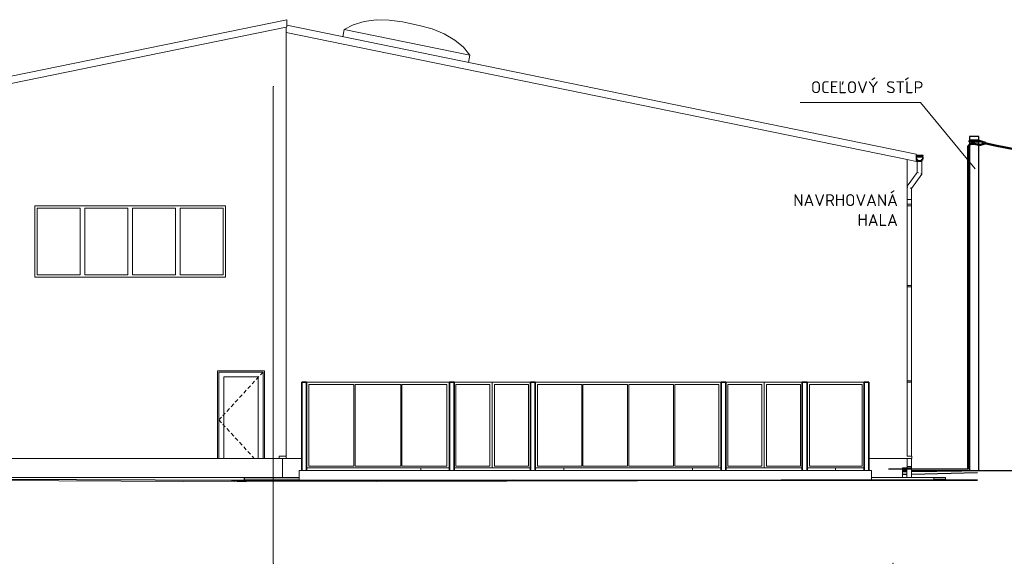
# Model space of a CAD drawing. Header units: millimetres. Extents: x 8443 to 3050451, y 28745 to 1899299.
# Tile 5 of 10: x 2472040 to 2492686, y 1746350 to 1757752. Entities that reach past the tile are written whole.
import ezdxf

# ---------------------------------------------------------------- set-up
doc = ezdxf.new("R2010")
doc.units = ezdxf.units.MM
doc.header["$LTSCALE"] = 20
doc.linetypes.add('Double Dashed', pattern=[1093.611073, 529.166651, -211.666656, 141.111112, -211.666656])
for name, color, linetype, lineweight in [('ARCHICAD Doors_Pen_No__3', 30, 'Continuous', 18), ('ARCHICAD Doors_Pen_No__87', 251, 'Continuous', 20), ('ARCHICAD Windows_Pen_No__3', 30, 'Continuous', 18), ('ARCHICAD Windows_Pen_No__87', 251, 'Continuous', 20), ('ELEKTRO', 3, 'Continuous', 25), ('Interior - Furniture _Pen_No__28', 12, 'Continuous', 35), ('Interior - Furniture _Pen_No__3', 30, 'Continuous', 18), ('Interior - Furniture _Pen_No__4', 102, 'Continuous', 20), ('Interior - Furniture _Pen_No__43', 30, 'Continuous', 18), ('Interior - Furniture _Pen_No__45', 161, 'Continuous', 25), ('Interior - Furniture _Pen_No__80', 3, 'Continuous', 20), ('Shell - Roof_Pen_No__63', 21, 'Continuous', 18), ('Shell - Roof_Pen_No__92', 252, 'Continuous', 13), ('Site & Landscape - Terrain_Pen_No__53', 54, 'Continuous', 25), ('Site & Landscape - Terrain_Pen_No__93', 53, 'Continuous', 13), ('Structural - Bearing_Pen_No__1', 7, 'Continuous', 13), ('Structural - Bearing_Pen_No__87', 251, 'Continuous', 20), ('Structural - Grid_Pen_No__84', 93, 'Continuous', 15)]:
    doc.layers.add(name, color=color, linetype=linetype, lineweight=lineweight)
doc.styles.add('Roman', font='txt')

msp = doc.modelspace()

# ---------------------------------------------------------------- linework, layer by layer
at = {"color": 5, "lineweight": 50}
msp.add_line((2491929.656, 1755097.912), (2491925.308, 1748325.079), dxfattribs=at)
msp.add_line((2491925.308, 1748325.079), (2490254.717, 1748325.079))
at = {"color": 8}
msp.add_line((2492124.234, 1748300.405), (2493303.498, 1748300.405), dxfattribs=at)
msp.add_lwpolyline([(2491954.234, 1748300.405), (2492154.234, 1748300.405), (2492154.234, 1755300.405), (2491954.234, 1755300.405)], close=True)
at = {"lineweight": 50}
msp.add_lwpolyline([(2491954.234, 1755220.162), (2492154.234, 1755220.162), (2492154.234, 1755197.411), (2491954.234, 1755197.411)], close=True, dxfattribs=at)
at = {"color": 5, "lineweight": 50}
msp.add_arc((2495782.19, 1771026.89), 16248.203, 257.5532681, 282.4467319, dxfattribs=at)
msp.add_spline([(2492280.97, 1755162.389), (2492183.837, 1755129.641), (2491954.234, 1755129.641), (2491929.656, 1755097.912)], degree=3, dxfattribs=at)
at = {"lineweight": 50}
for points in [[(2492154.234, 1755208.786), (2492251.464, 1755180.238)], [(2492251.464, 1755180.238), (2492244.762, 1755157.413), (2492270.464, 1755149.866), (2492279.579, 1755180.908), (2492267.798, 1755184.367)]]:
    msp.add_spline(points, degree=3, dxfattribs=at)
at = {"layer": 'ARCHICAD Doors_Pen_No__3', "color": 8, "linetype": 'Continuous', "lineweight": 18}
for p, q in [((2476218.488, 1750262.405), (2476218.488, 1750362.405)), ((2476218.488, 1750362.405), (2477142.488, 1750362.405)), ((2476218.488, 1748550.405), (2476218.488, 1750262.405)), ((2476318.488, 1750262.405), (2476318.488, 1748550.405)), ((2477042.488, 1750262.405), (2476318.488, 1750262.405)), ((2477054.549, 1750266.662), (2477000.433, 1750207.743)), ((2477042.488, 1748550.405), (2477042.488, 1750262.405)), ((2477142.488, 1750362.405), (2477088.372, 1750303.486)), ((2477142.488, 1750362.405), (2477142.488, 1750262.405)), ((2477142.488, 1750262.405), (2477142.488, 1748550.405)), ((2476878.671, 1750075.176), (2476824.555, 1750016.257)), ((2476966.61, 1750170.919), (2476912.494, 1750112)), ((2476702.793, 1749883.689), (2476648.677, 1749824.771)), ((2476790.732, 1749979.432), (2476736.616, 1749920.514)), ((2476438.976, 1749596.46), (2476384.86, 1749537.541)), ((2476526.915, 1749692.203), (2476472.799, 1749633.284)), ((2476614.854, 1749787.946), (2476560.738, 1749729.027)), ((2476272.604, 1749415.324), (2476218.488, 1749356.405)), ((2476351.037, 1749500.717), (2476296.921, 1749441.798)), ((2476272.604, 1749297.486), (2476218.488, 1749356.405)), ((2476351.037, 1749212.092), (2476296.921, 1749271.011)), ((2476438.976, 1749116.349), (2476384.86, 1749175.268)), ((2476526.915, 1749020.606), (2476472.799, 1749079.525)), ((2476614.854, 1748924.863), (2476560.738, 1748983.782)), ((2476702.793, 1748829.12), (2476648.677, 1748888.039)), ((2476790.732, 1748733.377), (2476736.616, 1748792.296)), ((2476878.671, 1748637.634), (2476824.555, 1748696.553)), ((2476958.79, 1748550.405), (2476912.494, 1748600.81))]:
    msp.add_line(p, q, dxfattribs=at)
at = {"layer": 'ARCHICAD Doors_Pen_No__87', "color": 8, "linetype": 'Continuous', "lineweight": 20}
for p, q in [((2476190.488, 1750390.405), (2476190.488, 1748550.405)), ((2477170.488, 1750390.405), (2476190.488, 1750390.405)), ((2477170.488, 1748550.405), (2477170.488, 1750390.405))]:
    msp.add_line(p, q, dxfattribs=at)
at = {"layer": 'ARCHICAD Windows_Pen_No__3', "color": 8, "linetype": 'Continuous', "lineweight": 18}
for p, q in [((2472405.488, 1753800.405), (2472405.488, 1752400.405)), ((2473305.488, 1753800.405), (2472405.488, 1753800.405)), ((2473305.488, 1752400.405), (2473305.488, 1753800.405)), ((2473405.488, 1753800.405), (2473405.488, 1752400.405)), ((2474305.488, 1753800.405), (2473405.488, 1753800.405)), ((2474305.488, 1752400.405), (2474305.488, 1753800.405)), ((2474405.488, 1753800.405), (2474405.488, 1752400.405)), ((2475305.488, 1753800.405), (2474405.488, 1753800.405)), ((2475305.488, 1752400.405), (2475305.488, 1753800.405)), ((2475405.488, 1753800.405), (2475405.488, 1752400.405)), ((2476305.488, 1753800.405), (2475405.488, 1753800.405)), ((2476305.488, 1752400.405), (2476305.488, 1753800.405)), ((2472405.488, 1752400.405), (2473305.488, 1752400.405)), ((2473405.488, 1752400.405), (2474305.488, 1752400.405)), ((2474405.488, 1752400.405), (2475305.488, 1752400.405)), ((2475405.488, 1752400.405), (2476305.488, 1752400.405))]:
    msp.add_line(p, q, dxfattribs=at)
at = {"layer": 'ARCHICAD Windows_Pen_No__87', "color": 8, "linetype": 'Continuous', "lineweight": 20}
for p, q in [((2472355.488, 1753850.405), (2472355.488, 1752350.405)), ((2476355.488, 1753850.405), (2472355.488, 1753850.405)), ((2476355.488, 1752350.405), (2476355.488, 1753850.405)), ((2472355.488, 1752350.405), (2476355.488, 1752350.405))]:
    msp.add_line(p, q, dxfattribs=at)
at = {"layer": 'ELEKTRO', "color": 7, "lineweight": 18}
for p, q in [((2488408.841, 1756015.085), (2490932.315, 1756015.085)), ((2490932.315, 1756015.085), (2492076.714, 1754627.033))]:
    msp.add_line(p, q, dxfattribs=at)
at = {"layer": 'Interior - Furniture _Pen_No__28', "color": 8, "linetype": 'Continuous', "lineweight": 35}
for p, q in [((2478054.642, 1750150.405), (2477954.642, 1750150.405)), ((2477954.642, 1748300.405), (2477954.642, 1750150.405)), ((2478054.642, 1748300.405), (2478054.642, 1750150.405)), ((2481149.642, 1750150.405), (2481049.642, 1750150.405)), ((2481049.642, 1748300.405), (2481049.642, 1750150.405)), ((2481149.642, 1748300.405), (2481149.642, 1750150.405)), ((2482849.642, 1750150.405), (2482749.642, 1750150.405)), ((2482749.642, 1748300.405), (2482749.642, 1750150.405)), ((2482849.642, 1748300.405), (2482849.642, 1750150.405)), ((2486849.642, 1750150.405), (2486749.642, 1750150.405)), ((2486749.642, 1748300.405), (2486749.642, 1750150.405)), ((2486849.642, 1748300.405), (2486849.642, 1750150.405)), ((2488549.642, 1750150.405), (2488449.642, 1750150.405)), ((2488449.642, 1748300.405), (2488449.642, 1750150.405)), ((2488549.642, 1748300.405), (2488549.642, 1750150.405)), ((2489844.642, 1750150.405), (2489744.642, 1750150.405)), ((2489744.642, 1748300.405), (2489744.642, 1750150.405)), ((2489844.642, 1748300.405), (2489844.642, 1750150.405))]:
    msp.add_line(p, q, dxfattribs=at)
at = {"layer": 'Interior - Furniture _Pen_No__3', "color": 8, "linetype": 'Continuous', "lineweight": 18}
for p, q in [((2481049.642, 1750150.405), (2478054.642, 1750150.405)), ((2479048.809, 1750100.405), (2478104.642, 1750100.405)), ((2478104.642, 1750100.405), (2478104.642, 1748387.905)), ((2479048.809, 1748387.905), (2479048.809, 1750100.405)), ((2480030.475, 1750100.405), (2479073.809, 1750100.405)), ((2479073.809, 1750100.405), (2479073.809, 1748387.905)), ((2480030.475, 1748387.905), (2480030.475, 1750100.405)), ((2480999.642, 1750100.405), (2480055.475, 1750100.405)), ((2480055.475, 1750100.405), (2480055.475, 1748387.905)), ((2480999.642, 1748387.905), (2480999.642, 1750100.405)), ((2481949.642, 1750150.405), (2481149.642, 1750150.405)), ((2481899.642, 1750100.405), (2481187.142, 1750100.405)), ((2481187.142, 1750100.405), (2481187.142, 1748387.905)), ((2481899.642, 1748387.905), (2481899.642, 1750100.405)), ((2481949.642, 1748350.405), (2481949.642, 1750150.405)), ((2481949.642, 1750150.405), (2482749.642, 1750150.405)), ((2481999.642, 1748387.905), (2481999.642, 1750100.405)), ((2481999.642, 1750100.405), (2482712.142, 1750100.405)), ((2482712.142, 1750100.405), (2482712.142, 1748387.905)), ((2482849.642, 1750150.405), (2486749.642, 1750150.405)), ((2482899.642, 1748387.905), (2482899.642, 1750100.405)), ((2482899.642, 1750100.405), (2483824.642, 1750100.405)), ((2483824.642, 1750100.405), (2483824.642, 1748387.905)), ((2483849.642, 1748387.905), (2483849.642, 1750100.405)), ((2483849.642, 1750100.405), (2484787.142, 1750100.405)), ((2484787.142, 1750100.405), (2484787.142, 1748387.905)), ((2484812.142, 1748387.905), (2484812.142, 1750100.405)), ((2484812.142, 1750100.405), (2485749.642, 1750100.405)), ((2485749.642, 1750100.405), (2485749.642, 1748387.905)), ((2485774.642, 1748387.905), (2485774.642, 1750100.405)), ((2485774.642, 1750100.405), (2486699.642, 1750100.405)), ((2486699.642, 1750100.405), (2486699.642, 1748387.905)), ((2487649.642, 1750150.405), (2486849.642, 1750150.405)), ((2487599.642, 1750100.405), (2486887.142, 1750100.405)), ((2486887.142, 1750100.405), (2486887.142, 1748387.905)), ((2487599.642, 1748387.905), (2487599.642, 1750100.405)), ((2487649.642, 1748350.405), (2487649.642, 1750150.405)), ((2487649.642, 1750150.405), (2488449.642, 1750150.405)), ((2487699.642, 1748387.905), (2487699.642, 1750100.405)), ((2487699.642, 1750100.405), (2488412.142, 1750100.405)), ((2488412.142, 1750100.405), (2488412.142, 1748387.905)), ((2488549.642, 1750150.405), (2489744.642, 1750150.405)), ((2488599.642, 1748387.905), (2488599.642, 1750100.405)), ((2488599.642, 1750100.405), (2489707.142, 1750100.405)), ((2489707.142, 1750100.405), (2489707.142, 1748387.905)), ((2478054.642, 1748350.405), (2481049.642, 1748350.405)), ((2478104.642, 1748387.905), (2479048.809, 1748387.905)), ((2479073.809, 1748387.905), (2480030.475, 1748387.905)), ((2480055.475, 1748387.905), (2480999.642, 1748387.905)), ((2481149.642, 1748350.405), (2481949.642, 1748350.405)), ((2481187.142, 1748387.905), (2481899.642, 1748387.905)), ((2482749.642, 1748350.405), (2481949.642, 1748350.405)), ((2482712.142, 1748387.905), (2481999.642, 1748387.905)), ((2486749.642, 1748350.405), (2482849.642, 1748350.405)), ((2483824.642, 1748387.905), (2482899.642, 1748387.905)), ((2484787.142, 1748387.905), (2483849.642, 1748387.905)), ((2485749.642, 1748387.905), (2484812.142, 1748387.905)), ((2486699.642, 1748387.905), (2485774.642, 1748387.905)), ((2486849.642, 1748350.405), (2487649.642, 1748350.405)), ((2486887.142, 1748387.905), (2487599.642, 1748387.905)), ((2488449.642, 1748350.405), (2487649.642, 1748350.405)), ((2488412.142, 1748387.905), (2487699.642, 1748387.905)), ((2489744.642, 1748350.405), (2488549.642, 1748350.405)), ((2489707.142, 1748387.905), (2488599.642, 1748387.905))]:
    msp.add_line(p, q, dxfattribs=at)
at = {"layer": 'Interior - Furniture _Pen_No__4', "color": 8, "linetype": 'Continuous', "lineweight": 20}
for p, q in [((2490984.488, 1754911.229), (2490840.488, 1754911.229)), ((2490849.866, 1754875.154), (2490840.488, 1754910.154)), ((2490840.488, 1754910.154), (2490910.488, 1754910.154)), ((2490984.488, 1754896.229), (2490840.488, 1754896.229)), ((2490984.488, 1754881.229), (2490840.488, 1754881.229)), ((2490849.866, 1754831.252), (2490840.488, 1754866.252)), ((2490840.488, 1754866.252), (2490910.488, 1754866.252)), ((2490840.488, 1754851.27), (2490846.402, 1754829.153)), ((2490849.866, 1754814.404), (2490840.488, 1754849.404)), ((2490840.488, 1754849.404), (2490840.89, 1754849.404)), ((2490849.866, 1754813.704), (2490840.488, 1754848.704)), ((2490840.488, 1754836.27), (2490846.402, 1754814.153)), ((2490842.852, 1754857.431), (2490846.402, 1754844.153)), ((2490846.402, 1754829.153), (2490860.488, 1754815.039)), ((2490846.402, 1754814.153), (2490860.488, 1754800.039)), ((2490858.769, 1754866.252), (2490849.866, 1754875.154)), ((2490875.488, 1754805.631), (2490849.866, 1754831.252)), ((2490860.488, 1754803.783), (2490849.866, 1754814.404)), ((2490860.488, 1754803.083), (2490849.866, 1754813.704)), ((2490860.488, 1754797.703), (2490860.488, 1754820.631)), ((2490860.488, 1754780.155), (2490860.488, 1754797.703)), ((2490867.187, 1754797.578), (2490860.488, 1754797.703)), ((2490867.187, 1754780.155), (2490860.488, 1754780.155)), ((2490860.488, 1754780.155), (2490860.488, 1754546.524)), ((2490875.488, 1754788.783), (2490866.683, 1754797.588)), ((2490885.488, 1754797.487), (2490867.187, 1754797.578)), ((2490885.488, 1754780.155), (2490867.187, 1754780.155)), ((2490910.488, 1754796.253), (2490875.488, 1754805.631)), ((2490907.686, 1754780.155), (2490875.488, 1754788.783)), ((2490905.985, 1754797.459), (2490885.488, 1754797.487)), ((2490910.488, 1754780.155), (2490885.488, 1754780.155)), ((2490890.366, 1754797.48), (2490910.488, 1754792.078)), ((2490910.488, 1754910.154), (2490980.488, 1754910.154)), ((2490910.488, 1754866.252), (2490980.488, 1754866.252)), ((2490945.488, 1754805.631), (2490910.488, 1754796.253)), ((2490910.488, 1754792.078), (2490930.61, 1754797.48)), ((2490935.488, 1754780.155), (2490910.488, 1754780.155)), ((2490945.488, 1754788.783), (2490913.29, 1754780.155)), ((2490935.488, 1754797.487), (2490914.991, 1754797.459)), ((2490953.789, 1754797.578), (2490935.488, 1754797.487)), ((2490953.789, 1754780.155), (2490935.488, 1754780.155)), ((2490971.11, 1754831.252), (2490945.488, 1754805.631)), ((2490954.293, 1754797.588), (2490945.488, 1754788.783)), ((2490960.488, 1754797.703), (2490953.789, 1754797.578)), ((2490960.488, 1754780.155), (2490953.789, 1754780.155)), ((2490960.488, 1754815.039), (2490974.574, 1754829.153)), ((2490960.488, 1754797.703), (2490960.488, 1754820.631)), ((2490971.11, 1754814.404), (2490960.488, 1754803.783)), ((2490960.488, 1754800.039), (2490974.574, 1754814.153)), ((2490971.11, 1754813.704), (2490960.488, 1754803.083)), ((2490960.488, 1754780.155), (2490960.488, 1754797.703)), ((2490960.488, 1754780.155), (2490960.488, 1754513.787)), ((2490971.11, 1754875.154), (2490962.207, 1754866.252)), ((2490980.488, 1754910.154), (2490971.11, 1754875.154)), ((2490980.488, 1754866.252), (2490971.11, 1754831.252)), ((2490980.488, 1754849.404), (2490971.11, 1754814.404)), ((2490980.488, 1754848.704), (2490971.11, 1754813.704)), ((2490974.574, 1754829.153), (2490984.488, 1754866.229)), ((2490974.574, 1754844.153), (2490978.124, 1754857.431)), ((2490974.574, 1754814.153), (2490984.488, 1754851.229)), ((2490980.086, 1754849.404), (2490980.488, 1754849.404)), ((2490980.488, 1754896.27), (2490984.488, 1754911.229)), ((2490980.488, 1754910.154), (2490980.488, 1754866.252)), ((2490980.488, 1754881.27), (2490984.488, 1754896.229)), ((2490980.488, 1754866.27), (2490984.488, 1754881.229)), ((2490980.488, 1754866.252), (2490980.488, 1754850.154)), ((2490980.488, 1754866.229), (2490984.488, 1754866.229)), ((2490980.488, 1754851.229), (2490984.488, 1754851.229)), ((2490980.488, 1754850.154), (2490980.488, 1754849.404)), ((2490980.488, 1754849.404), (2490980.488, 1754848.704)), ((2490860.488, 1754546.524), (2490650.488, 1754260.16)), ((2490867.187, 1754544.331), (2490860.488, 1754546.524)), ((2490885.488, 1754538.34), (2490867.187, 1754544.331)), ((2490960.488, 1754513.787), (2490740.488, 1754213.787)), ((2490953.789, 1754515.98), (2490935.488, 1754521.971)), ((2490960.488, 1754513.787), (2490953.789, 1754515.98)), ((2490665.488, 1754238.34), (2490650.488, 1754243.25)), ((2490733.789, 1754215.98), (2490715.488, 1754221.971)), ((2490740.488, 1754213.787), (2490733.789, 1754215.98)), ((2490740.488, 1754213.787), (2490740.488, 1753980.155)), ((2490665.488, 1753980.155), (2490650.488, 1753980.155)), ((2490690.488, 1753980.155), (2490665.488, 1753980.155)), ((2490715.488, 1753980.155), (2490690.488, 1753980.155)), ((2490733.789, 1753980.155), (2490715.488, 1753980.155)), ((2490740.488, 1753980.155), (2490733.789, 1753980.155)), ((2490740.488, 1753980.155), (2490740.488, 1753880.405)), ((2490650.488, 1753880.405), (2490690.588, 1753880.405)), ((2490650.488, 1753850.405), (2490690.588, 1753850.405)), ((2490690.588, 1753880.405), (2490716.588, 1753880.405)), ((2490690.588, 1753850.405), (2490716.588, 1753850.405)), ((2490716.588, 1753880.405), (2490735.621, 1753880.405)), ((2490716.588, 1753850.405), (2490735.621, 1753850.405)), ((2490735.621, 1753880.405), (2490742.588, 1753880.405)), ((2490735.621, 1753850.405), (2490742.588, 1753850.405)), ((2490740.488, 1753850.405), (2490740.488, 1752180.405)), ((2490742.588, 1753850.405), (2490742.588, 1753880.405)), ((2490650.488, 1752180.405), (2490690.588, 1752180.405)), ((2490650.488, 1752150.405), (2490690.588, 1752150.405)), ((2490690.588, 1752180.405), (2490716.588, 1752180.405)), ((2490690.588, 1752150.405), (2490716.588, 1752150.405)), ((2490716.588, 1752180.405), (2490735.621, 1752180.405)), ((2490716.588, 1752150.405), (2490735.621, 1752150.405)), ((2490735.621, 1752180.405), (2490742.588, 1752180.405)), ((2490735.621, 1752150.405), (2490742.588, 1752150.405)), ((2490740.488, 1752150.405), (2490740.488, 1750180.405)), ((2490742.588, 1752150.405), (2490742.588, 1752180.405)), ((2490650.488, 1750180.405), (2490690.588, 1750180.405)), ((2490650.488, 1750150.405), (2490690.588, 1750150.405)), ((2490690.588, 1750180.405), (2490716.588, 1750180.405)), ((2490690.588, 1750150.405), (2490716.588, 1750150.405)), ((2490716.588, 1750180.405), (2490735.621, 1750180.405)), ((2490716.588, 1750150.405), (2490735.621, 1750150.405)), ((2490735.621, 1750180.405), (2490742.588, 1750180.405)), ((2490735.621, 1750150.405), (2490742.588, 1750150.405)), ((2490740.488, 1750150.405), (2490740.488, 1748600.405)), ((2490742.588, 1750150.405), (2490742.588, 1750180.405)), ((2490640.488, 1748350.405), (2490640.488, 1748150.405)), ((2490650.488, 1748380.405), (2490690.588, 1748380.405)), ((2490650.488, 1748350.405), (2490690.588, 1748350.405)), ((2490690.588, 1748380.405), (2490716.588, 1748380.405)), ((2490690.588, 1748350.405), (2490716.588, 1748350.405)), ((2490716.588, 1748380.405), (2490735.621, 1748380.405)), ((2490716.588, 1748350.405), (2490735.621, 1748350.405)), ((2490735.621, 1748380.405), (2490742.588, 1748380.405)), ((2490735.621, 1748350.405), (2490742.588, 1748350.405)), ((2490740.488, 1748550.405), (2490740.488, 1748380.405)), ((2490740.488, 1748350.405), (2490740.488, 1748150.405)), ((2490742.588, 1748350.405), (2490742.588, 1748380.405))]:
    msp.add_line(p, q, dxfattribs=at)
at = {"layer": 'Interior - Furniture _Pen_No__43', "color": 8, "linetype": 'Continuous', "lineweight": 18}
for p, q in [((2489899.642, 1748150.405), (2491205.488, 1748150.405)), ((2491205.488, 1748093.956), (2491205.488, 1748150.405)), ((2491205.488, 1748090.614), (2491205.488, 1748090.766))]:
    msp.add_line(p, q, dxfattribs=at)
at = {"layer": 'Interior - Furniture _Pen_No__45', "color": 8, "linetype": 'Continuous', "lineweight": 25}
for p, q in [((2476755.488, 1748150.405), (2477899.642, 1748150.405)), ((2476755.488, 1748091.012), (2476755.488, 1748150.405))]:
    msp.add_line(p, q, dxfattribs=at)
at = {"layer": 'Interior - Furniture _Pen_No__80', "color": 8, "linetype": 'Continuous', "lineweight": 20}
for p in [(2491205.488, 1748150.405), (2491455.488, 1748111.011)]:
    msp.add_line(p, (2491455.488, 1748150.405), dxfattribs=at)
at = {"layer": 'Shell - Roof_Pen_No__63', "color": 8, "linetype": 'Continuous', "lineweight": 18}
for p, q in [((2479032.695, 1757646.942), (2478843.642, 1757547.535)), ((2479259.853, 1757714.667), (2479032.695, 1757646.942)), ((2479515.187, 1757747.751), (2479259.853, 1757714.667)), ((2479787.538, 1757744.748), (2479515.187, 1757747.751)), ((2480065.003, 1757705.788), (2479787.538, 1757744.748)), ((2480418.072, 1757633.506), (2480065.003, 1757705.788)), ((2478812.554, 1757395.684), (2478843.642, 1757547.535)), ((2481478.982, 1757008.015), (2478843.642, 1757547.535)), ((2480418.072, 1757633.506), (2480688.525, 1757560.293)), ((2480688.525, 1757560.293), (2480940.145, 1757456.027)), ((2480940.145, 1757456.027), (2481161.936, 1757325.263)), ((2481161.936, 1757325.263), (2481344.203, 1757173.718)), ((2481344.203, 1757173.718), (2481478.982, 1757008.015)), ((2481447.894, 1756856.165), (2481478.982, 1757008.015))]:
    msp.add_line(p, q, dxfattribs=at)
at = {"layer": 'Shell - Roof_Pen_No__92', "color": 8, "linetype": 'Continuous', "lineweight": 13}
for p, q in [((2477640.488, 1757752.329), (2471205.488, 1756434.924)), ((2477640.488, 1757752.329), (2477640.488, 1757599.218)), ((2477630.488, 1757597.17), (2477640.488, 1757599.218)), ((2490840.488, 1754933.267), (2477640.488, 1757635.635)), ((2490649.488, 1754819.258), (2490840.488, 1754780.155)), ((2490840.488, 1754933.267), (2490840.488, 1754780.155))]:
    msp.add_line(p, q, dxfattribs=at)
at = {"layer": 'Site & Landscape - Terrain_Pen_No__53', "color": 8, "linetype": 'Continuous', "lineweight": 25}
for p, q in [((2490550.488, 1748301.398), (2490640.488, 1748301.348)), ((2490550.488, 1748289.047), (2490640.488, 1748289.623)), ((2490550.488, 1748273.553), (2490640.488, 1748274.915)), ((2490640.488, 1748215.543), (2490550.488, 1748214.585)), ((2490740.488, 1748301.292), (2492325.699, 1748300.405)), ((2490740.488, 1748276.427), (2492325.699, 1748300.405)), ((2490740.488, 1748290.262), (2492325.699, 1748300.405)), ((2492124.234, 1748246.805), (2490740.488, 1748216.607)), ((2492124.234, 1748300.405), (2492325.699, 1748300.405)), ((2476538.514, 1748090.405), (2462368.835, 1748135.955)), ((2476484.751, 1748091.474), (2476538.514, 1748090.405)), ((2487728.229, 1748090.405), (2476538.514, 1748090.405)), ((2476786.426, 1748062.76), (2476538.514, 1748090.405)), ((2477899.642, 1748092.129), (2476755.488, 1748091.012)), ((2477899.642, 1748090.952), (2482392.354, 1748095.336)), ((2488110.19, 1748090.778), (2482392.354, 1748095.336)), ((2482392.354, 1748095.336), (2488009.588, 1748095.315)), ((2492124.234, 1748092.948), (2488009.588, 1748095.315)), ((2491455.488, 1748111.011), (2491205.488, 1748109.581))]:
    msp.add_line(p, q, dxfattribs=at)
at = {"layer": 'Site & Landscape - Terrain_Pen_No__93', "color": 8, "linetype": 'Continuous', "lineweight": 13, "flags": 128}
msp.add_lwpolyline([(2461133.196, 1748140.042), (2461308.019, 1748138.346), (2461431.985, 1748136.688), (2461698.887, 1748138.506), (2462368.835, 1748135.955), (2476786.426, 1748062.76), (2487728.229, 1748090.405), (2488110.19, 1748090.778), (2492124.234, 1748090.756)], dxfattribs=at)
at = {"layer": 'Structural - Bearing_Pen_No__1', "color": 8, "linetype": 'Continuous', "lineweight": 13}
for p, q in [((2480449.642, 1748350.405), (2480449.642, 1748300.405)), ((2483449.642, 1748350.405), (2483449.642, 1748300.405)), ((2486149.642, 1748350.405), (2486149.642, 1748300.405)), ((2489149.642, 1748350.405), (2489149.642, 1748300.405)), ((2477899.642, 1748300.405), (2477899.642, 1748090.952)), ((2489899.642, 1748300.405), (2477899.642, 1748300.405)), ((2489899.642, 1748300.405), (2489899.642, 1748094.511)), ((2489899.642, 1748090.771), (2489899.642, 1748090.535))]:
    msp.add_line(p, q, dxfattribs=at)
at = {"layer": 'Structural - Bearing_Pen_No__87', "color": 8, "linetype": 'Continuous', "lineweight": 20}
for p, q in [((2471192.788, 1756279.213), (2477630.488, 1757597.17)), ((2477630.488, 1748600.405), (2477630.488, 1757597.17)), ((2477630.488, 1757484.572), (2490649.488, 1754819.258)), ((2490649.488, 1748600.405), (2490649.488, 1754819.258)), ((2490650.488, 1748600.405), (2490650.488, 1754819.053)), ((2477480.488, 1748600.405), (2477630.488, 1748600.405)), ((2477480.488, 1748550.405), (2477480.488, 1748600.405)), ((2477630.488, 1748600.405), (2477630.488, 1748550.405)), ((2490650.488, 1748600.405), (2490649.488, 1748600.405)), ((2490650.488, 1748600.405), (2490750.488, 1748600.405)), ((2490750.488, 1748600.405), (2490750.488, 1748550.405)), ((2476190.488, 1748550.405), (2471154.688, 1748550.405)), ((2476190.488, 1748550.405), (2477170.488, 1748550.405)), ((2477480.488, 1748550.405), (2477170.488, 1748550.405)), ((2477630.488, 1748550.405), (2477480.488, 1748550.405)), ((2477550.488, 1748150.405), (2477550.488, 1748550.405)), ((2477630.488, 1748550.405), (2477954.642, 1748550.405)), ((2489844.642, 1748550.405), (2490750.488, 1748550.405)), ((2490550.488, 1748150.405), (2490550.488, 1748350.405)), ((2490550.488, 1748350.405), (2490650.488, 1748350.405)), ((2490650.488, 1748550.405), (2490650.488, 1748350.405)), ((2471455.488, 1748150.405), (2476755.488, 1748150.405))]:
    msp.add_line(p, q, dxfattribs=at)
at = {"layer": 'Structural - Grid_Pen_No__84', "color": 8, "linetype": 'Double Dashed', "lineweight": 15}
msp.add_line((2477355.488, 1756350.405), (2477355.488, 1746350.405), dxfattribs=at)
for p in [(2477355.488, 1756350.405), (2477355.488, 1756350.405), (2477355.488, 1746350.405), (2477355.488, 1746350.405), (2490355.488, 1746350.405), (2490355.488, 1746350.405)]:
    msp.add_point(p, dxfattribs=at)

# ---------------------------------------------------------------- texts
at = {"layer": 'ELEKTRO', "color": 7, "linetype": 'Continuous', "lineweight": 0, "char_height": 250, "style": 'Roman'}
for s, insert, attachment_point in [('{\\fISOCPEUR|b0|i0|c238|p34;OCEĽOVÝ STĹP}', (2488630.98, 1756460.96), 1), ('{\\fISOCPEUR|b0|i0|c238|p34;NAVRHOVANÁ\\PHALA}', (2490454.567, 1754092.711), 3)]:
    msp.add_mtext_dynamic_manual_height_columns(s, width=4016.81725, gutter_width=0, heights=[1726.845], dxfattribs=dict(at, insert=insert, attachment_point=attachment_point))

doc.saveas('drawing.dxf')
